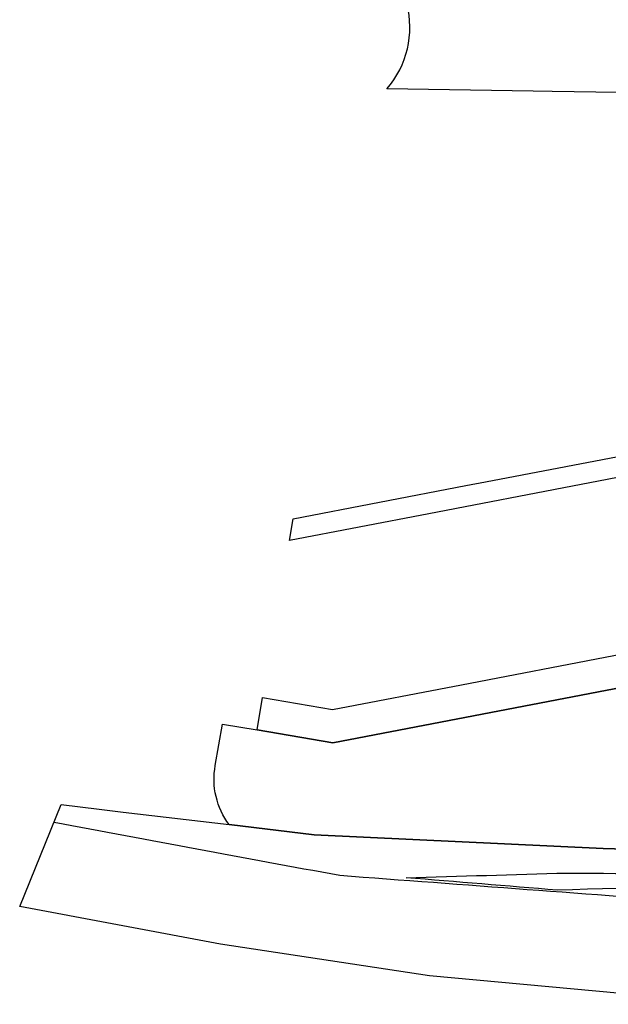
# Model space of a CAD drawing. Extents: x 3509830 to 3510598, y 5283390 to 5283721.
# Tile 1 of 13: x 3509838 to 3509901, y 5283390 to 5283494. Entities that reach past the tile are written whole.
import ezdxf

# ---------------------------------------------------------------- set-up
doc = ezdxf.new("R2010")
doc.units = 0
doc.layers.add('FAHRBAHNRANDLINIE', color=7, linetype='CONTINUOUS')
doc.layers.add('FLURSTUECK', color=7, linetype='CONTINUOUS')

msp = doc.modelspace()

# ---------------------------------------------------------------- linework, layer by layer
at = {"layer": 'FAHRBAHNRANDLINIE'}
for points in [[(3509879.232, 5283402.983, -0.000006), (3509896.317, 5283403.48, -0.000007), (3509917.085, 5283403.333, -0.000009), (3509941.71, 5283404.526, -0.000011), (3509973.153, 5283409.893, -0.00001), (3510000.056, 5283417.474, -0.000009), (3510024.045, 5283426.34, -0.000005), (3510036.959, 5283431.337, -0.000006), (3510052.203, 5283437.191, -0.000008), (3510071.893, 5283445.981, -0.000006), (3510088.155, 5283454.458, -0.000008), (3510108.468, 5283464.501, -0.000003), (3510114.857, 5283467.687, -0.000003), (3510121.878, 5283473.042)], [(3510123.681, 5283471.042, -0.000013), (3510088.901, 5283453.078, -0.000012), (3510056.573, 5283436.809, -0.000017), (3510011.979, 5283418.932, -0.000023), (3509946.372, 5283403.073, -0.000018), (3509895.307, 5283401.658, -0.000006), (3509879.232, 5283402.983)], [(3509841.79, 5283408.87, -0.000011), (3509872.159, 5283403.237, -0.000014), (3509912.029, 5283400.25, -0.000016), (3509956.038, 5283403.445, -0.000014), (3509995.934, 5283412.819, -0.000021), (3510051.324, 5283433.461, -0.000016), (3510090.8, 5283452.832, -0.000013), (3510123.514, 5283469.708)]]:
    msp.add_lwpolyline(points, format="xyb", dxfattribs=at)
at = {"layer": 'FLURSTUECK'}
msp.add_lwpolyline([(3510002.347, 5283496.44), (3509993.52, 5283493.069), (3509984.48, 5283490.316), (3509975.271, 5283488.196), (3509973.917, 5283487.982), (3509971.742, 5283487.637), (3509965.938, 5283486.718), (3509956.525, 5283485.89), (3509950.843, 5283485.785), (3509947.842, 5283485.73), (3509947.077, 5283485.716), (3509901.743, 5283486.451), (3509894.744, 5283486.564), (3509892.721, 5283486.597), (3509877.191, 5283486.849), (3509877.191, 5283486.849, 0.246031), (3509879.303, 5283495.885)], format="xyb", dxfattribs=at)
msp.add_lwpolyline([(3509860.417, 5283408.622, -0.210885), (3509858.932, 5283414.91), (3509859.683, 5283419.32), (3509863.381, 5283418.689), (3509871.445, 5283417.312), (3510009.763, 5283443.862), (3510119.733, 5283478.083), (3510122.3, 5283472.98), (3510084.03, 5283454), (3510046.46, 5283437.56), (3510009.59, 5283422.07), (3509984.49, 5283414.59), (3509958.06, 5283409.05), (3509931.17, 5283405.15), (3509900.18, 5283406.1), (3509869.43, 5283407.55), (3509860.417, 5283408.622)], format="xyb", close=True, dxfattribs=at)
for points in [[(3510119.733, 5283478.083), (3510009.763, 5283443.862), (3509871.445, 5283417.312), (3509863.381, 5283418.689), (3509863.381, 5283418.689), (3509863.97, 5283422.139), (3509871.4, 5283420.87), (3509885.123, 5283423.503), (3509901.326, 5283426.612), (3509917.529, 5283429.722), (3509933.733, 5283432.831), (3509953.824, 5283436.686), (3509953.22, 5283439.872), (3509956.166, 5283440.438), (3509980.474, 5283445.103), (3509982.635, 5283445.518), (3509983.286, 5283442.344), (3509998.8, 5283445.322), (3510008.95, 5283447.27), (3510014.803, 5283449.092), (3510030.462, 5283453.965)], [(3510072.43, 5283428.83), (3510014.28, 5283403.94), (3510004.97, 5283402.71), (3509973.64, 5283395.07), (3509950.84, 5283391.57), (3509950.9, 5283390.48), (3509938.76, 5283389.52), (3509938.78, 5283390.59), (3509932.7, 5283390.12), (3509904.41, 5283390.47), (3509881.7, 5283392.55), (3509859.47, 5283395.93), (3509838.13, 5283399.91), (3509842.53, 5283410.75), (3509846.592, 5283410.267), (3509849.138, 5283409.964), (3509860.417, 5283408.622), (3509869.43, 5283407.55), (3509900.18, 5283406.1), (3509931.17, 5283405.15), (3509958.06, 5283409.05), (3509984.49, 5283414.59), (3510009.59, 5283422.07), (3510046.46, 5283437.56)]]:
    msp.add_lwpolyline(points, dxfattribs=at)
msp.add_lwpolyline([(3509866.818, 5283438.828), (3509867.213, 5283441.144), (3509885.566, 5283444.666), (3509887.664, 5283445.068), (3509908.638, 5283449.093), (3509949.969, 5283457.024), (3509950.378, 5283454.862), (3509930.247, 5283450.999), (3509914.043, 5283447.89), (3509897.84, 5283444.781), (3509881.637, 5283441.671), (3509866.818, 5283438.828)], close=True, dxfattribs=at)

doc.saveas('drawing.dxf')
